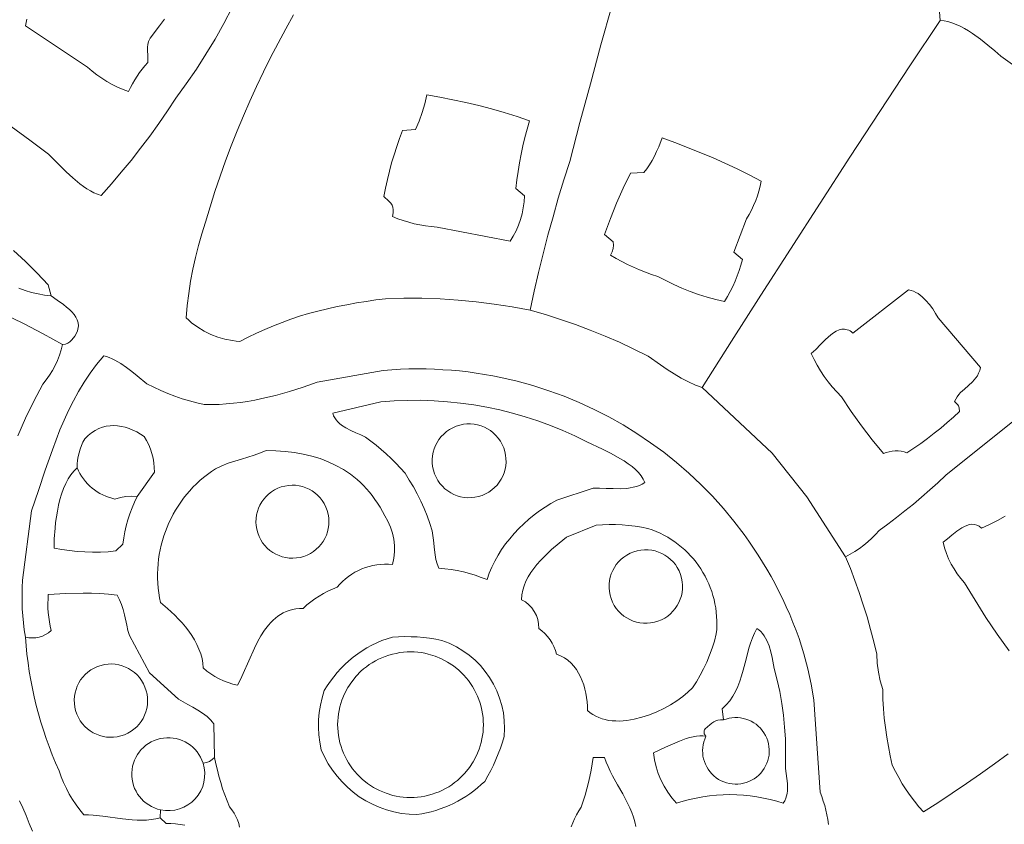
# Model space of a CAD drawing. Header units: inches. Extents: x 37.5 to 70.3, y 17.4 to 61.6.
# Tile 10 of 12: x 47.7 to 58.9, y 41.4 to 50.5. Entities that reach past the tile are written whole.
import ezdxf

# ---------------------------------------------------------------- set-up
doc = ezdxf.new("R2010")
doc.units = ezdxf.units.IN
doc.header["$MEASUREMENT"] = 0
doc.layers.add('10_CLOSED_AREAS', color=7, linetype='CONTINUOUS', lineweight=18)
doc.layers.add('20_EXACT_CIRCLES', color=7, linetype='CONTINUOUS', lineweight=18)

msp = doc.modelspace()

# ---------------------------------------------------------------- linework, layer by layer
at = {"layer": '10_CLOSED_AREAS'}
for points in [[(47.639, 49.266), (47.852, 49.114), (48.061, 48.955), (48.191, 48.824), (48.263, 48.754), (48.339, 48.684), (48.417, 48.619), (48.457, 48.589), (48.497, 48.562), (48.537, 48.537), (48.577, 48.517), (48.618, 48.5), (48.658, 48.487), (48.774, 48.617), (48.887, 48.749), (48.997, 48.883), (49.105, 49.02), (49.209, 49.159), (49.311, 49.3), (49.41, 49.443), (49.506, 49.589), (49.623, 49.75), (49.737, 49.915), (49.846, 50.085), (49.95, 50.258), (50.048, 50.435), (50.141, 50.616)], [(50.141, 50.616), (50.048, 50.435), (49.95, 50.258), (49.846, 50.085), (49.737, 49.915), (49.623, 49.75), (49.506, 49.589), (49.41, 49.443), (49.311, 49.3), (49.209, 49.159), (49.105, 49.02), (48.997, 48.883), (48.887, 48.749), (48.774, 48.617), (48.658, 48.487), (48.618, 48.5), (48.577, 48.517), (48.537, 48.537), (48.497, 48.562), (48.457, 48.589), (48.417, 48.619), (48.339, 48.684), (48.263, 48.754), (48.191, 48.824), (48.061, 48.955), (47.852, 49.114), (47.639, 49.266)], [(50.839, 50.532), (50.749, 50.373), (50.663, 50.212), (50.578, 50.05), (50.497, 49.886), (50.419, 49.721), (50.343, 49.555), (50.27, 49.387), (50.2, 49.219), (50.133, 49.049), (50.068, 48.878), (50.007, 48.705), (49.948, 48.532), (49.892, 48.358), (49.84, 48.182), (49.798, 48.051), (49.76, 47.918), (49.726, 47.784), (49.697, 47.649), (49.671, 47.513), (49.65, 47.376), (49.633, 47.239), (49.62, 47.101), (49.651, 47.072), (49.683, 47.044), (49.752, 46.993), (49.824, 46.949), (49.9, 46.911), (49.979, 46.881), (50.061, 46.857), (50.145, 46.841), (50.187, 46.836), (50.23, 46.833), (50.324, 46.88), (50.418, 46.925), (50.514, 46.968), (50.611, 47.009), (50.709, 47.047), (50.807, 47.083), (50.907, 47.117), (51.007, 47.148), (51.115, 47.176), (51.223, 47.202), (51.332, 47.226), (51.441, 47.248), (51.55, 47.268), (51.66, 47.286), (51.77, 47.302), (51.88, 47.316), (52.086, 47.322), (52.292, 47.321), (52.498, 47.314), (52.703, 47.301), (52.908, 47.282), (53.112, 47.256), (53.316, 47.225), (53.518, 47.187), (53.565, 47.4), (53.614, 47.612), (53.665, 47.824), (53.72, 48.035), (53.778, 48.245), (53.838, 48.454), (53.901, 48.662), (53.967, 48.87), (54.083, 49.311), (54.201, 49.752), (54.321, 50.192), (54.443, 50.632)], [(54.443, 50.632), (54.321, 50.192), (54.201, 49.752), (54.083, 49.311), (53.967, 48.87), (53.901, 48.662), (53.838, 48.454), (53.778, 48.245), (53.72, 48.035), (53.665, 47.824), (53.614, 47.612), (53.565, 47.4), (53.518, 47.187), (53.691, 47.137), (53.862, 47.082), (54.032, 47.024), (54.2, 46.96), (54.367, 46.893), (54.531, 46.822), (54.694, 46.746), (54.856, 46.666), (54.994, 46.566), (55.071, 46.514), (55.15, 46.463), (55.231, 46.416), (55.312, 46.374), (55.392, 46.338), (55.468, 46.31), (55.799, 46.834), (56.132, 47.356), (56.467, 47.878), (56.803, 48.398), (57.141, 48.918), (57.48, 49.436), (57.822, 49.953), (58.165, 50.469), (58.158, 50.566)], [(49.378, 50.482), (49.32, 50.407), (49.212, 50.268), (49.195, 50.231), (49.186, 50.197), (49.182, 50.164), (49.182, 50.133), (49.186, 50.067), (49.188, 50.032), (49.187, 49.993), (49.154, 49.956), (49.123, 49.917), (49.093, 49.878), (49.065, 49.837), (49.039, 49.795), (49.014, 49.752), (48.991, 49.708), (48.97, 49.664), (48.906, 49.687), (48.843, 49.714), (48.782, 49.744), (48.723, 49.777), (48.665, 49.814), (48.609, 49.853), (48.556, 49.894), (48.504, 49.939), (47.8, 50.407), (47.81, 50.447), (47.816, 50.484)], [(58.934, 42.16), (58.778, 42.045), (58.621, 41.933), (58.462, 41.822), (58.301, 41.713), (58.139, 41.606), (57.976, 41.501), (57.923, 41.561), (57.872, 41.623), (57.824, 41.687), (57.778, 41.753), (57.735, 41.82), (57.694, 41.89), (57.657, 41.96), (57.622, 42.033), (57.598, 42.138), (57.577, 42.244), (57.559, 42.35), (57.544, 42.457), (57.531, 42.564), (57.522, 42.671), (57.516, 42.779), (57.513, 42.887), (57.486, 42.985), (57.465, 43.085), (57.452, 43.187), (57.446, 43.289), (57.413, 43.43), (57.376, 43.57), (57.336, 43.71), (57.293, 43.849), (57.247, 43.986), (57.199, 44.123), (57.147, 44.259), (57.093, 44.393), (56.653, 45.073), (56.26, 45.566), (55.468, 46.31), (55.392, 46.338), (55.312, 46.374), (55.231, 46.416), (55.15, 46.463), (55.071, 46.514), (54.994, 46.566), (54.856, 46.666), (54.694, 46.746), (54.531, 46.822), (54.367, 46.893), (54.2, 46.96), (54.032, 47.024), (53.862, 47.082), (53.691, 47.137), (53.518, 47.187), (53.316, 47.225), (53.112, 47.256), (52.908, 47.282), (52.703, 47.301), (52.498, 47.314), (52.292, 47.321), (52.086, 47.322), (51.88, 47.316), (51.77, 47.302), (51.66, 47.286), (51.55, 47.268), (51.441, 47.248), (51.332, 47.226), (51.223, 47.202), (51.115, 47.176), (51.007, 47.148), (50.907, 47.117), (50.807, 47.083), (50.709, 47.047), (50.611, 47.009), (50.514, 46.968), (50.418, 46.925), (50.324, 46.88), (50.23, 46.833), (50.187, 46.836), (50.145, 46.841), (50.061, 46.857), (49.979, 46.881), (49.9, 46.911), (49.824, 46.949), (49.752, 46.993), (49.683, 47.044), (49.651, 47.072), (49.62, 47.101), (49.633, 47.239), (49.65, 47.376), (49.671, 47.513), (49.697, 47.649), (49.726, 47.784), (49.76, 47.918), (49.798, 48.051), (49.84, 48.182), (49.892, 48.358), (49.948, 48.532), (50.007, 48.705), (50.068, 48.878), (50.133, 49.049), (50.2, 49.219), (50.27, 49.387), (50.343, 49.555), (50.419, 49.721), (50.497, 49.886), (50.578, 50.05), (50.663, 50.212), (50.749, 50.373), (50.839, 50.532)], [(59.1, 49.887), (58.85, 50.063), (58.783, 50.123), (58.706, 50.189), (58.621, 50.256), (58.531, 50.32), (58.484, 50.349), (58.438, 50.377), (58.391, 50.402), (58.344, 50.423), (58.298, 50.441), (58.252, 50.455), (58.208, 50.465), (58.165, 50.469), (57.822, 49.953), (57.48, 49.436), (57.141, 48.918), (56.803, 48.398), (56.467, 47.878), (56.132, 47.356), (55.799, 46.834), (55.468, 46.31), (56.26, 45.566), (56.653, 45.073), (57.093, 44.393), (57.146, 44.421), (57.199, 44.452), (57.249, 44.486), (57.298, 44.522), (57.345, 44.56), (57.389, 44.602), (57.432, 44.645), (57.472, 44.691), (57.571, 44.763), (57.669, 44.837), (57.765, 44.912), (57.861, 44.99), (57.954, 45.068), (58.047, 45.149), (58.138, 45.231), (58.227, 45.315), (60.67, 47.273)], [(47.666, 47.862), (47.8, 47.736), (47.932, 47.606), (48.06, 47.473), (48.092, 47.35), (48.161, 47.3), (48.232, 47.249), (48.266, 47.222), (48.298, 47.195), (48.327, 47.166), (48.352, 47.137), (48.373, 47.107), (48.388, 47.075), (48.398, 47.042), (48.4, 47.007), (48.399, 46.989), (48.395, 46.971), (48.39, 46.952), (48.382, 46.933), (48.359, 46.893), (48.325, 46.851), (48.305, 46.829), (48.281, 46.812), (48.253, 46.801), (48.222, 46.797), (48.206, 46.736), (48.187, 46.675), (48.163, 46.616), (48.137, 46.559), (48.106, 46.503), (48.073, 46.449), (48.036, 46.397), (47.996, 46.347), (47.896, 46.156), (47.803, 45.961), (47.716, 45.763)], [(47.727, 47.434), (47.797, 47.409), (47.87, 47.387), (47.943, 47.37), (48.017, 47.358), (48.092, 47.35), (48.06, 47.473), (47.932, 47.606), (47.8, 47.736), (47.666, 47.862)], [(47.552, 47.145), (47.778, 47.035), (48.002, 46.919), (48.222, 46.797), (48.253, 46.801), (48.281, 46.812), (48.305, 46.829), (48.325, 46.851), (48.359, 46.893), (48.382, 46.933), (48.39, 46.952), (48.395, 46.971), (48.399, 46.989), (48.4, 47.007), (48.398, 47.042), (48.388, 47.075), (48.373, 47.107), (48.352, 47.137), (48.327, 47.166), (48.298, 47.195), (48.266, 47.222), (48.232, 47.249), (48.161, 47.3), (48.092, 47.35), (48.017, 47.358), (47.943, 47.37), (47.87, 47.387), (47.797, 47.409), (47.727, 47.434)], [(60.67, 47.273), (58.227, 45.315), (58.138, 45.231), (58.047, 45.149), (57.954, 45.068), (57.861, 44.99), (57.765, 44.912), (57.669, 44.837), (57.571, 44.763), (57.472, 44.691), (57.432, 44.645), (57.389, 44.602), (57.345, 44.56), (57.298, 44.522), (57.249, 44.486), (57.199, 44.452), (57.146, 44.421), (57.093, 44.393), (57.147, 44.259), (57.199, 44.123), (57.247, 43.986), (57.293, 43.849), (57.336, 43.71), (57.376, 43.57), (57.413, 43.43), (57.446, 43.289), (57.452, 43.187), (57.465, 43.085), (57.486, 42.985), (57.513, 42.887), (57.516, 42.779), (57.522, 42.671), (57.531, 42.564), (57.544, 42.457), (57.559, 42.35), (57.577, 42.244), (57.598, 42.138), (57.622, 42.033), (57.657, 41.96), (57.694, 41.89), (57.735, 41.82), (57.778, 41.753), (57.824, 41.687), (57.872, 41.623), (57.923, 41.561), (57.976, 41.501), (58.139, 41.606), (58.301, 41.713), (58.462, 41.822), (58.621, 41.933), (58.778, 42.045), (58.934, 42.16)], [(47.716, 45.763), (47.803, 45.961), (47.896, 46.156), (47.996, 46.347), (48.036, 46.397), (48.073, 46.449), (48.106, 46.503), (48.137, 46.559), (48.163, 46.616), (48.187, 46.675), (48.206, 46.736), (48.222, 46.797), (48.002, 46.919), (47.778, 47.035), (47.552, 47.145)], [(56.898, 41.36), (56.891, 41.414), (56.881, 41.467), (56.869, 41.52), (56.856, 41.573), (56.84, 41.625), (56.823, 41.676), (56.804, 41.727), (56.731, 42.772), (56.701, 42.948), (56.663, 43.122), (56.618, 43.294), (56.565, 43.465), (56.531, 43.556), (56.496, 43.647), (56.459, 43.737), (56.42, 43.825), (56.38, 43.912), (56.338, 43.999), (56.294, 44.084), (56.248, 44.168), (56.201, 44.25), (56.153, 44.332), (56.102, 44.412), (56.05, 44.491), (55.997, 44.569), (55.942, 44.645), (55.828, 44.795), (55.709, 44.939), (55.583, 45.077), (55.453, 45.211), (55.318, 45.338), (55.177, 45.46), (55.032, 45.576), (54.883, 45.685), (54.729, 45.789), (54.571, 45.886), (54.41, 45.977), (54.244, 46.062), (54.076, 46.139), (53.904, 46.21), (53.729, 46.274), (53.551, 46.331), (53.37, 46.381), (53.187, 46.423), (53.095, 46.442), (53.002, 46.458), (52.909, 46.473), (52.815, 46.486), (52.72, 46.497), (52.626, 46.505), (52.53, 46.512), (52.435, 46.517), (52.339, 46.52), (52.243, 46.521), (52.146, 46.52), (52.049, 46.517), (51.952, 46.512), (51.855, 46.504), (51.106, 46.369), (50.949, 46.315), (50.792, 46.265), (50.635, 46.221), (50.478, 46.184), (50.398, 46.168), (50.318, 46.153), (50.238, 46.141), (50.157, 46.132), (50.076, 46.124), (49.994, 46.119), (49.911, 46.117), (49.827, 46.117), (49.742, 46.136), (49.658, 46.158), (49.576, 46.183), (49.494, 46.211), (49.413, 46.242), (49.333, 46.276), (49.254, 46.312), (49.177, 46.352), (49.067, 46.443), (49.007, 46.491), (48.944, 46.538), (48.88, 46.582), (48.815, 46.619), (48.783, 46.635), (48.75, 46.649), (48.718, 46.66), (48.687, 46.667), (48.607, 46.57), (48.533, 46.471), (48.465, 46.369), (48.402, 46.265), (48.344, 46.159), (48.29, 46.051), (48.24, 45.941), (48.192, 45.83), (48.148, 45.718), (48.106, 45.604), (48.025, 45.375), (47.948, 45.143), (47.868, 44.911), (47.768, 44.127), (47.764, 44.046), (47.762, 43.965), (47.762, 43.885), (47.765, 43.804), (47.77, 43.724), (47.778, 43.643), (47.788, 43.563), (47.8, 43.483), (47.839, 43.475), (47.878, 43.473), (47.917, 43.475), (47.956, 43.482), (47.993, 43.494), (48.028, 43.51), (48.062, 43.531), (48.092, 43.556), (48.081, 43.606), (48.072, 43.657), (48.064, 43.708), (48.059, 43.76), (48.056, 43.811), (48.055, 43.863), (48.057, 43.915), (48.06, 43.966), (48.26, 43.975), (48.453, 43.98), (48.549, 43.979), (48.645, 43.976), (48.741, 43.97), (48.84, 43.959), (48.867, 43.906), (48.889, 43.85), (48.907, 43.793), (48.922, 43.735), (48.949, 43.616), (48.962, 43.557), (48.978, 43.499), (49.208, 43.077), (49.535, 42.778), (49.639, 42.72), (49.696, 42.689), (49.753, 42.656), (49.808, 42.621), (49.858, 42.583), (49.88, 42.563), (49.9, 42.542), (49.918, 42.521), (49.934, 42.499), (49.944, 42.119), (49.959, 42.047), (49.975, 41.975), (49.993, 41.905), (50.013, 41.834), (50.035, 41.764), (50.059, 41.695), (50.085, 41.627), (50.113, 41.559), (50.14, 41.525), (50.165, 41.489), (50.186, 41.451), (50.203, 41.411), (50.217, 41.37), (50.227, 41.328)], [(49.608, 41.353), (49.502, 41.366), (49.448, 41.37), (49.394, 41.371), (49.327, 41.436), (49.277, 41.424), (49.225, 41.415), (49.173, 41.41), (49.119, 41.408), (49.065, 41.409), (49.01, 41.412), (48.899, 41.423), (48.677, 41.453), (48.568, 41.464), (48.515, 41.468), (48.463, 41.469), (48.417, 41.525), (48.374, 41.583), (48.334, 41.643), (48.297, 41.704), (48.264, 41.768), (48.233, 41.833), (48.206, 41.9), (48.183, 41.968), (48.143, 42.058), (48.105, 42.149), (48.069, 42.241), (48.036, 42.333), (48.004, 42.426), (47.975, 42.52), (47.948, 42.614), (47.923, 42.709), (47.9, 42.804), (47.879, 42.9), (47.86, 42.996), (47.844, 43.093), (47.83, 43.19), (47.818, 43.287), (47.808, 43.385), (47.8, 43.483), (47.788, 43.563), (47.778, 43.643), (47.77, 43.724), (47.765, 43.804), (47.762, 43.885), (47.762, 43.965), (47.764, 44.046), (47.768, 44.127), (47.868, 44.911), (47.948, 45.143), (48.025, 45.375), (48.106, 45.604), (48.148, 45.718), (48.192, 45.83), (48.24, 45.941), (48.29, 46.051), (48.344, 46.159), (48.402, 46.265), (48.465, 46.369), (48.533, 46.471), (48.607, 46.57), (48.687, 46.667), (48.718, 46.66), (48.75, 46.649), (48.783, 46.635), (48.815, 46.619), (48.88, 46.582), (48.944, 46.538), (49.007, 46.491), (49.067, 46.443), (49.177, 46.352), (49.254, 46.312), (49.333, 46.276), (49.413, 46.242), (49.494, 46.211), (49.576, 46.183), (49.658, 46.158), (49.742, 46.136), (49.827, 46.117), (49.911, 46.117), (49.994, 46.119), (50.076, 46.124), (50.157, 46.132), (50.238, 46.141), (50.318, 46.153), (50.398, 46.168), (50.478, 46.184), (50.635, 46.221), (50.792, 46.265), (50.949, 46.315), (51.106, 46.369), (51.855, 46.504), (51.952, 46.512), (52.049, 46.517), (52.146, 46.52), (52.243, 46.521), (52.339, 46.52), (52.435, 46.517), (52.53, 46.512), (52.626, 46.505), (52.72, 46.497), (52.815, 46.486), (52.909, 46.473), (53.002, 46.458), (53.095, 46.442), (53.187, 46.423), (53.37, 46.381), (53.551, 46.331), (53.729, 46.274), (53.904, 46.21), (54.076, 46.139), (54.244, 46.062), (54.41, 45.977), (54.571, 45.886), (54.729, 45.789), (54.883, 45.685), (55.032, 45.576), (55.177, 45.46), (55.318, 45.338), (55.453, 45.211), (55.583, 45.077), (55.709, 44.939), (55.828, 44.795), (55.942, 44.645), (55.997, 44.569), (56.05, 44.491), (56.102, 44.412), (56.153, 44.332), (56.201, 44.25), (56.248, 44.168), (56.294, 44.084), (56.338, 43.999), (56.38, 43.912), (56.42, 43.825), (56.459, 43.737), (56.496, 43.647), (56.531, 43.556), (56.565, 43.465), (56.618, 43.294), (56.663, 43.122), (56.701, 42.948), (56.731, 42.772), (56.804, 41.727), (56.823, 41.676), (56.84, 41.625), (56.856, 41.573), (56.869, 41.52), (56.881, 41.467), (56.891, 41.414), (56.898, 41.36)], [(58.945, 43.327), (58.811, 43.515), (58.682, 43.706), (58.559, 43.9), (58.441, 44.098), (58.398, 44.147), (58.358, 44.199), (58.322, 44.254), (58.289, 44.31), (58.26, 44.369), (58.235, 44.43), (58.214, 44.492), (58.197, 44.556), (58.246, 44.594), (58.298, 44.638), (58.353, 44.681), (58.41, 44.72), (58.438, 44.736), (58.467, 44.748), (58.496, 44.757), (58.524, 44.761), (58.552, 44.759), (58.58, 44.752), (58.606, 44.739), (58.633, 44.718), (58.723, 44.759), (58.812, 44.803), (58.899, 44.851)], [(50.227, 41.328), (50.217, 41.37), (50.203, 41.411), (50.186, 41.451), (50.165, 41.489), (50.14, 41.525), (50.113, 41.559), (50.085, 41.627), (50.059, 41.695), (50.035, 41.764), (50.013, 41.834), (49.993, 41.905), (49.975, 41.975), (49.959, 42.047), (49.944, 42.119), (49.917, 42.094), (49.885, 42.074), (49.851, 42.061), (49.814, 42.053), (49.827, 42), (49.833, 41.947), (49.831, 41.893), (49.823, 41.84), (49.809, 41.789), (49.787, 41.74), (49.759, 41.693), (49.725, 41.65), (49.686, 41.612), (49.642, 41.58), (49.595, 41.554), (49.545, 41.535), (49.494, 41.522), (49.44, 41.516), (49.386, 41.517), (49.332, 41.525), (49.327, 41.436), (49.394, 41.371), (49.448, 41.37), (49.502, 41.366), (49.608, 41.353)], [(53.984, 41.333), (54.002, 41.379), (54.023, 41.424), (54.045, 41.468), (54.07, 41.512), (54.096, 41.554), (54.12, 41.623), (54.142, 41.692), (54.162, 41.762), (54.18, 41.833), (54.196, 41.904), (54.21, 41.975), (54.223, 42.047), (54.233, 42.119), (54.363, 42.119), (54.381, 42.067), (54.403, 42.015), (54.427, 41.963), (54.453, 41.911), (54.509, 41.808), (54.568, 41.705), (54.622, 41.601), (54.647, 41.549), (54.669, 41.496), (54.688, 41.443), (54.704, 41.389), (54.715, 41.335)], [(47.735, 41.627), (47.773, 41.546), (47.808, 41.46), (47.843, 41.372), (47.879, 41.284)], [(47.879, 41.284), (47.843, 41.372), (47.808, 41.46), (47.773, 41.546), (47.735, 41.627)]]:
    msp.add_lwpolyline(points, dxfattribs=at)
for points in [[(52.219, 49.234), (52.26, 49.329), (52.295, 49.425), (52.325, 49.524), (52.349, 49.624), (52.497, 49.599), (52.644, 49.571), (52.791, 49.539), (52.937, 49.504), (53.082, 49.466), (53.226, 49.424), (53.37, 49.38), (53.512, 49.332), (53.485, 49.238), (53.46, 49.143), (53.437, 49.048), (53.417, 48.952), (53.398, 48.856), (53.382, 48.759), (53.368, 48.662), (53.356, 48.565), (53.453, 48.48), (53.45, 48.412), (53.441, 48.344), (53.428, 48.277), (53.41, 48.212), (53.387, 48.148), (53.359, 48.086), (53.327, 48.025), (53.291, 47.967), (52.464, 48.128), (52.399, 48.133), (52.334, 48.141), (52.27, 48.152), (52.206, 48.166), (52.143, 48.182), (52.081, 48.201), (52.02, 48.222), (51.959, 48.247), (51.966, 48.288), (51.967, 48.323), (51.963, 48.352), (51.954, 48.377), (51.939, 48.4), (51.919, 48.422), (51.861, 48.474), (51.88, 48.57), (51.901, 48.665), (51.924, 48.76), (51.949, 48.854), (51.977, 48.947), (52.007, 49.04), (52.039, 49.132), (52.074, 49.223)], [(54.805, 48.747), (54.84, 48.788), (54.872, 48.833), (54.901, 48.881), (54.928, 48.932), (54.952, 48.984), (54.975, 49.036), (55.013, 49.137), (55.157, 49.085), (55.301, 49.03), (55.443, 48.973), (55.584, 48.914), (55.724, 48.852), (55.863, 48.787), (56.001, 48.719), (56.137, 48.649), (56.125, 48.592), (56.111, 48.536), (56.094, 48.481), (56.074, 48.427), (56.051, 48.373), (56.026, 48.321), (55.999, 48.27), (55.969, 48.22), (55.825, 47.844), (55.923, 47.759), (55.906, 47.697), (55.886, 47.635), (55.864, 47.574), (55.84, 47.514), (55.814, 47.455), (55.785, 47.397), (55.754, 47.341), (55.721, 47.285), (55.623, 47.308), (55.525, 47.334), (55.428, 47.365), (55.333, 47.398), (55.239, 47.436), (55.146, 47.477), (55.055, 47.521), (54.965, 47.569), (54.895, 47.591), (54.825, 47.616), (54.757, 47.643), (54.689, 47.672), (54.622, 47.704), (54.556, 47.737), (54.492, 47.773), (54.428, 47.811), (54.447, 47.846), (54.458, 47.883), (54.463, 47.921), (54.461, 47.961), (54.363, 48.045), (54.428, 48.223), (54.498, 48.398), (54.574, 48.57), (54.656, 48.74)], [(57.175, 46.927), (57.807, 47.415), (57.835, 47.409), (57.862, 47.4), (57.888, 47.388), (57.913, 47.374), (57.937, 47.357), (57.96, 47.339), (58.003, 47.297), (58.044, 47.25), (58.08, 47.2), (58.113, 47.149), (58.143, 47.1), (58.62, 46.535), (58.612, 46.501), (58.6, 46.471), (58.586, 46.444), (58.569, 46.419), (58.55, 46.395), (58.53, 46.373), (58.485, 46.333), (58.439, 46.293), (58.395, 46.252), (58.375, 46.229), (58.356, 46.205), (58.34, 46.179), (58.327, 46.15), (58.356, 46.123), (58.365, 46.113), (58.371, 46.103), (58.379, 46.078), (58.385, 46.04), (58.315, 45.975), (58.244, 45.912), (58.171, 45.851), (58.097, 45.791), (58.022, 45.734), (57.945, 45.677), (57.867, 45.623), (57.788, 45.57), (57.755, 45.58), (57.721, 45.587), (57.688, 45.591), (57.654, 45.592), (57.62, 45.589), (57.586, 45.583), (57.554, 45.575), (57.521, 45.563), (57.394, 45.717), (57.272, 45.876), (57.156, 46.039), (57.046, 46.206), (56.992, 46.26), (56.942, 46.316), (56.895, 46.374), (56.85, 46.435), (56.809, 46.497), (56.77, 46.562), (56.735, 46.628), (56.703, 46.697), (56.728, 46.718), (56.754, 46.742), (56.809, 46.798), (56.866, 46.855), (56.896, 46.882), (56.926, 46.908), (56.956, 46.93), (56.987, 46.948), (57.018, 46.962), (57.049, 46.97), (57.08, 46.971), (57.096, 46.969), (57.112, 46.965), (57.128, 46.959), (57.144, 46.951), (57.159, 46.94)], [(51.282, 46.018), (51.829, 46.148), (51.98, 46.159), (52.131, 46.164), (52.281, 46.165), (52.432, 46.16), (52.582, 46.149), (52.731, 46.134), (52.88, 46.113), (53.027, 46.087), (53.174, 46.056), (53.32, 46.02), (53.464, 45.978), (53.607, 45.932), (53.748, 45.88), (53.888, 45.824), (54.025, 45.762), (54.161, 45.695), (54.337, 45.612), (54.437, 45.562), (54.536, 45.507), (54.584, 45.478), (54.63, 45.447), (54.673, 45.415), (54.712, 45.382), (54.747, 45.347), (54.777, 45.31), (54.801, 45.272), (54.818, 45.233), (54.788, 45.215), (54.756, 45.2), (54.722, 45.188), (54.687, 45.179), (54.651, 45.172), (54.613, 45.167), (54.537, 45.163), (54.458, 45.164), (54.38, 45.167), (54.304, 45.169), (54.232, 45.169), (53.821, 45.033), (53.755, 44.996), (53.69, 44.955), (53.626, 44.912), (53.564, 44.866), (53.504, 44.817), (53.446, 44.766), (53.391, 44.712), (53.337, 44.656), (53.287, 44.597), (53.24, 44.537), (53.195, 44.474), (53.155, 44.409), (53.117, 44.343), (53.084, 44.275), (53.055, 44.205), (53.03, 44.133), (52.964, 44.159), (52.897, 44.182), (52.83, 44.203), (52.762, 44.22), (52.693, 44.235), (52.623, 44.247), (52.553, 44.257), (52.483, 44.263), (52.464, 44.311), (52.45, 44.361), (52.441, 44.414), (52.434, 44.469), (52.423, 44.579), (52.418, 44.633), (52.41, 44.685), (52.382, 44.771), (52.351, 44.856), (52.317, 44.94), (52.28, 45.023), (52.239, 45.104), (52.196, 45.184), (52.15, 45.262), (52.101, 45.338), (52.05, 45.395), (51.998, 45.451), (51.944, 45.504), (51.889, 45.557), (51.832, 45.607), (51.774, 45.656), (51.714, 45.703), (51.653, 45.749), (51.599, 45.774), (51.543, 45.798), (51.487, 45.824), (51.432, 45.852), (51.382, 45.884), (51.359, 45.902), (51.339, 45.921), (51.32, 45.942), (51.305, 45.965), (51.292, 45.99)], [(48.385, 45.4), (48.387, 45.443), (48.391, 45.486), (48.399, 45.529), (48.408, 45.571), (48.421, 45.612), (48.435, 45.652), (48.452, 45.692), (48.472, 45.73), (48.511, 45.767), (48.551, 45.798), (48.591, 45.824), (48.632, 45.844), (48.674, 45.86), (48.716, 45.871), (48.759, 45.877), (48.801, 45.878), (48.844, 45.876), (48.888, 45.869), (48.931, 45.859), (48.975, 45.845), (49.018, 45.827), (49.061, 45.806), (49.104, 45.783), (49.147, 45.756), (49.174, 45.709), (49.197, 45.661), (49.217, 45.612), (49.233, 45.561), (49.246, 45.509), (49.255, 45.456), (49.26, 45.403), (49.262, 45.35), (49.067, 45.075), (49.036, 45.011), (49.009, 44.946), (48.984, 44.88), (48.962, 44.812), (48.943, 44.744), (48.927, 44.675), (48.914, 44.605), (48.905, 44.534), (48.825, 44.458), (48.737, 44.45), (48.65, 44.446), (48.562, 44.445), (48.475, 44.447), (48.388, 44.453), (48.301, 44.462), (48.214, 44.475), (48.128, 44.491), (48.128, 44.596), (48.136, 44.716), (48.143, 44.779), (48.152, 44.845), (48.163, 44.91), (48.176, 44.976), (48.192, 45.041), (48.211, 45.103), (48.232, 45.164), (48.257, 45.221), (48.284, 45.274), (48.314, 45.322), (48.348, 45.364)], [(48.472, 45.73), (48.452, 45.692), (48.435, 45.652), (48.421, 45.612), (48.408, 45.571), (48.399, 45.529), (48.391, 45.486), (48.387, 45.443), (48.385, 45.4), (48.4, 45.367), (48.417, 45.335), (48.436, 45.304), (48.457, 45.274), (48.48, 45.246), (48.504, 45.22), (48.529, 45.194), (48.556, 45.171), (48.584, 45.149), (48.614, 45.128), (48.645, 45.11), (48.677, 45.093), (48.71, 45.079), (48.743, 45.066), (48.778, 45.055), (48.814, 45.046), (48.876, 45.063), (48.939, 45.074), (49.003, 45.078), (49.067, 45.075), (49.262, 45.35), (49.26, 45.403), (49.255, 45.456), (49.246, 45.509), (49.233, 45.561), (49.217, 45.612), (49.197, 45.661), (49.174, 45.709), (49.147, 45.756), (49.104, 45.783), (49.061, 45.806), (49.018, 45.827), (48.975, 45.845), (48.931, 45.859), (48.888, 45.869), (48.844, 45.876), (48.801, 45.878), (48.759, 45.877), (48.716, 45.871), (48.674, 45.86), (48.632, 45.844), (48.591, 45.824), (48.551, 45.798), (48.511, 45.767)], [(49.954, 45.39), (50.026, 45.422), (50.099, 45.451), (50.173, 45.476), (50.247, 45.499), (50.392, 45.544), (50.462, 45.568), (50.529, 45.595), (50.638, 45.593), (50.745, 45.586), (50.848, 45.573), (50.949, 45.556), (51.047, 45.533), (51.141, 45.504), (51.232, 45.469), (51.319, 45.428), (51.403, 45.381), (51.483, 45.328), (51.521, 45.298), (51.559, 45.267), (51.595, 45.234), (51.63, 45.2), (51.665, 45.163), (51.698, 45.125), (51.73, 45.085), (51.761, 45.043), (51.79, 44.999), (51.819, 44.954), (51.846, 44.906), (51.872, 44.856), (51.908, 44.794), (51.937, 44.728), (51.959, 44.66), (51.974, 44.59), (51.981, 44.519), (51.981, 44.448), (51.974, 44.376), (51.959, 44.305), (51.914, 44.308), (51.87, 44.309), (51.825, 44.306), (51.782, 44.301), (51.738, 44.294), (51.696, 44.283), (51.654, 44.27), (51.613, 44.255), (51.573, 44.237), (51.534, 44.217), (51.497, 44.194), (51.461, 44.169), (51.426, 44.142), (51.393, 44.112), (51.362, 44.081), (51.332, 44.047), (51.279, 44.026), (51.227, 44.002), (51.176, 43.976), (51.127, 43.947), (51.079, 43.916), (51.033, 43.883), (50.989, 43.847), (50.946, 43.808), (50.904, 43.807), (50.864, 43.802), (50.826, 43.794), (50.789, 43.784), (50.755, 43.771), (50.722, 43.756), (50.691, 43.738), (50.661, 43.718), (50.633, 43.696), (50.606, 43.673), (50.58, 43.647), (50.556, 43.619), (50.51, 43.56), (50.469, 43.496), (50.431, 43.428), (50.396, 43.358), (50.33, 43.212), (50.268, 43.069), (50.237, 43.001), (50.204, 42.937), (50.15, 42.95), (50.098, 42.966), (50.046, 42.986), (49.996, 43.009), (49.948, 43.035), (49.901, 43.065), (49.857, 43.098), (49.814, 43.134), (49.811, 43.187), (49.802, 43.241), (49.787, 43.294), (49.767, 43.347), (49.744, 43.399), (49.716, 43.45), (49.685, 43.5), (49.651, 43.55), (49.615, 43.597), (49.576, 43.643), (49.536, 43.687), (49.495, 43.729), (49.412, 43.807), (49.331, 43.873), (49.32, 43.928), (49.311, 43.983), (49.304, 44.038), (49.3, 44.093), (49.298, 44.148), (49.297, 44.203), (49.299, 44.257), (49.303, 44.311), (49.309, 44.365), (49.317, 44.419), (49.327, 44.472), (49.339, 44.524), (49.353, 44.577), (49.368, 44.628), (49.386, 44.679), (49.406, 44.729), (49.427, 44.778), (49.45, 44.827), (49.475, 44.874), (49.502, 44.921), (49.53, 44.967), (49.561, 45.011), (49.593, 45.055), (49.626, 45.097), (49.662, 45.139), (49.699, 45.179), (49.737, 45.217), (49.778, 45.255), (49.819, 45.291), (49.863, 45.325), (49.908, 45.358)], [(48.814, 45.046), (48.778, 45.055), (48.743, 45.066), (48.71, 45.079), (48.677, 45.093), (48.645, 45.11), (48.614, 45.128), (48.584, 45.149), (48.556, 45.171), (48.529, 45.194), (48.504, 45.22), (48.48, 45.246), (48.457, 45.274), (48.436, 45.304), (48.417, 45.335), (48.4, 45.367), (48.385, 45.4), (48.348, 45.364), (48.314, 45.322), (48.284, 45.274), (48.257, 45.221), (48.232, 45.164), (48.211, 45.103), (48.192, 45.041), (48.176, 44.976), (48.163, 44.91), (48.152, 44.845), (48.143, 44.779), (48.136, 44.716), (48.128, 44.596), (48.128, 44.491), (48.214, 44.475), (48.301, 44.462), (48.388, 44.453), (48.475, 44.447), (48.562, 44.445), (48.65, 44.446), (48.737, 44.45), (48.825, 44.458), (48.905, 44.534), (48.914, 44.605), (48.927, 44.675), (48.943, 44.744), (48.962, 44.812), (48.984, 44.88), (49.009, 44.946), (49.036, 45.011), (49.067, 45.075), (49.003, 45.078), (48.939, 45.074), (48.876, 45.063)], [(53.932, 44.616), (54.266, 44.75), (54.34, 44.755), (54.413, 44.758), (54.487, 44.757), (54.561, 44.754), (54.634, 44.748), (54.708, 44.74), (54.781, 44.728), (54.853, 44.714), (54.9, 44.698), (54.946, 44.679), (54.991, 44.659), (55.035, 44.637), (55.077, 44.614), (55.118, 44.588), (55.158, 44.561), (55.197, 44.533), (55.234, 44.502), (55.27, 44.471), (55.304, 44.438), (55.337, 44.404), (55.368, 44.368), (55.398, 44.331), (55.426, 44.293), (55.452, 44.254), (55.477, 44.214), (55.501, 44.172), (55.522, 44.13), (55.542, 44.087), (55.56, 44.043), (55.576, 43.998), (55.59, 43.953), (55.602, 43.907), (55.612, 43.86), (55.621, 43.812), (55.627, 43.764), (55.631, 43.716), (55.634, 43.667), (55.634, 43.618), (55.632, 43.569), (55.627, 43.519), (55.606, 43.437), (55.58, 43.357), (55.552, 43.278), (55.519, 43.2), (55.484, 43.124), (55.445, 43.05), (55.402, 42.977), (55.357, 42.906), (55.306, 42.857), (55.248, 42.809), (55.182, 42.761), (55.11, 42.716), (55.034, 42.674), (54.953, 42.636), (54.87, 42.602), (54.785, 42.574), (54.699, 42.552), (54.613, 42.538), (54.571, 42.534), (54.529, 42.531), (54.488, 42.532), (54.448, 42.534), (54.408, 42.539), (54.37, 42.547), (54.333, 42.557), (54.297, 42.57), (54.262, 42.586), (54.229, 42.604), (54.198, 42.626), (54.168, 42.652), (54.167, 42.7), (54.164, 42.748), (54.158, 42.797), (54.15, 42.846), (54.139, 42.894), (54.126, 42.942), (54.11, 42.988), (54.09, 43.033), (54.068, 43.075), (54.043, 43.116), (54.014, 43.153), (53.982, 43.188), (53.946, 43.219), (53.907, 43.246), (53.864, 43.27), (53.817, 43.288), (53.805, 43.332), (53.788, 43.374), (53.767, 43.415), (53.744, 43.453), (53.716, 43.489), (53.686, 43.522), (53.652, 43.553), (53.616, 43.581), (53.614, 43.632), (53.605, 43.681), (53.589, 43.728), (53.566, 43.772), (53.538, 43.812), (53.504, 43.849), (53.465, 43.88), (53.421, 43.906), (53.425, 43.96), (53.435, 44.013), (53.45, 44.064), (53.471, 44.115), (53.497, 44.164), (53.527, 44.213), (53.56, 44.26), (53.596, 44.305), (53.635, 44.349), (53.676, 44.392), (53.762, 44.473), (53.848, 44.548)], [(49.944, 42.119), (49.934, 42.499), (49.918, 42.521), (49.9, 42.542), (49.88, 42.563), (49.858, 42.583), (49.808, 42.621), (49.753, 42.656), (49.696, 42.689), (49.639, 42.72), (49.535, 42.778), (49.208, 43.077), (48.978, 43.499), (48.962, 43.557), (48.949, 43.616), (48.922, 43.735), (48.907, 43.793), (48.889, 43.85), (48.867, 43.906), (48.84, 43.959), (48.741, 43.97), (48.645, 43.976), (48.549, 43.979), (48.453, 43.98), (48.26, 43.975), (48.06, 43.966), (48.057, 43.915), (48.055, 43.863), (48.056, 43.811), (48.059, 43.76), (48.064, 43.708), (48.072, 43.657), (48.081, 43.606), (48.092, 43.556), (48.062, 43.531), (48.028, 43.51), (47.993, 43.494), (47.956, 43.482), (47.917, 43.475), (47.878, 43.473), (47.839, 43.475), (47.8, 43.483), (47.808, 43.385), (47.818, 43.287), (47.83, 43.19), (47.844, 43.093), (47.86, 42.996), (47.879, 42.9), (47.9, 42.804), (47.923, 42.709), (47.948, 42.614), (47.975, 42.52), (48.004, 42.426), (48.036, 42.333), (48.069, 42.241), (48.105, 42.149), (48.143, 42.058), (48.183, 41.968), (48.206, 41.9), (48.233, 41.833), (48.264, 41.768), (48.297, 41.704), (48.334, 41.643), (48.374, 41.583), (48.417, 41.525), (48.463, 41.469), (48.515, 41.468), (48.568, 41.464), (48.677, 41.453), (48.899, 41.423), (49.01, 41.412), (49.065, 41.409), (49.119, 41.408), (49.173, 41.41), (49.225, 41.415), (49.277, 41.424), (49.327, 41.436), (49.332, 41.525), (49.296, 41.534), (49.261, 41.547), (49.228, 41.562), (49.197, 41.58), (49.168, 41.6), (49.14, 41.623), (49.115, 41.648), (49.092, 41.676), (49.072, 41.704), (49.054, 41.735), (49.038, 41.767), (49.026, 41.801), (49.016, 41.836), (49.01, 41.871), (49.006, 41.908), (49.006, 41.945), (49.009, 41.983), (49.015, 42.019), (49.025, 42.054), (49.037, 42.088), (49.053, 42.12), (49.07, 42.151), (49.091, 42.18), (49.113, 42.208), (49.138, 42.233), (49.166, 42.256), (49.195, 42.276), (49.226, 42.295), (49.258, 42.31), (49.292, 42.323), (49.328, 42.332), (49.364, 42.339), (49.402, 42.342), (49.439, 42.342), (49.475, 42.339), (49.51, 42.333), (49.545, 42.323), (49.578, 42.311), (49.61, 42.296), (49.641, 42.278), (49.67, 42.258), (49.698, 42.235), (49.723, 42.21), (49.746, 42.183), (49.767, 42.153), (49.785, 42.122), (49.801, 42.089), (49.814, 42.053), (49.851, 42.061), (49.885, 42.074), (49.917, 42.094)], [(55.708, 42.543), (55.696, 42.671), (55.741, 42.714), (55.78, 42.762), (55.815, 42.813), (55.845, 42.867), (55.87, 42.924), (55.893, 42.984), (55.913, 43.044), (55.932, 43.106), (55.965, 43.232), (55.998, 43.355), (56.017, 43.415), (56.037, 43.473), (56.06, 43.528), (56.087, 43.581), (56.111, 43.564), (56.132, 43.545), (56.152, 43.523), (56.17, 43.498), (56.186, 43.471), (56.2, 43.443), (56.225, 43.382), (56.244, 43.317), (56.26, 43.252), (56.284, 43.127), (56.317, 42.996), (56.346, 42.864), (56.37, 42.731), (56.388, 42.597), (56.402, 42.462), (56.41, 42.328), (56.413, 42.192), (56.41, 42.057), (56.413, 41.995), (56.42, 41.936), (56.428, 41.879), (56.434, 41.823), (56.436, 41.767), (56.434, 41.74), (56.43, 41.712), (56.424, 41.684), (56.415, 41.656), (56.403, 41.628), (56.387, 41.599), (56.313, 41.622), (56.238, 41.642), (56.163, 41.659), (56.087, 41.673), (56.011, 41.684), (55.935, 41.691), (55.859, 41.696), (55.782, 41.698), (55.705, 41.696), (55.629, 41.691), (55.552, 41.684), (55.476, 41.673), (55.401, 41.659), (55.326, 41.642), (55.251, 41.622), (55.177, 41.599), (55.125, 41.66), (55.078, 41.725), (55.037, 41.793), (55.001, 41.864), (54.971, 41.937), (54.946, 42.013), (54.928, 42.091), (54.916, 42.17), (55.054, 42.235), (55.13, 42.271), (55.209, 42.304), (55.288, 42.332), (55.328, 42.343), (55.366, 42.352), (55.404, 42.358), (55.441, 42.362), (55.477, 42.362), (55.511, 42.358), (55.503, 42.367), (55.496, 42.377), (55.492, 42.388), (55.49, 42.399), (55.49, 42.41), (55.491, 42.422), (55.495, 42.433), (55.501, 42.444), (55.554, 42.487), (55.577, 42.506), (55.598, 42.521), (55.621, 42.534), (55.645, 42.542), (55.674, 42.545)], [(55.696, 42.671), (55.708, 42.543), (55.74, 42.554), (55.772, 42.562), (55.805, 42.568), (55.837, 42.57), (55.87, 42.57), (55.902, 42.567), (55.933, 42.561), (55.964, 42.553), (55.995, 42.542), (56.024, 42.528), (56.052, 42.512), (56.078, 42.494), (56.103, 42.473), (56.127, 42.45), (56.148, 42.424), (56.168, 42.396), (56.185, 42.367), (56.199, 42.337), (56.21, 42.306), (56.219, 42.274), (56.224, 42.243), (56.227, 42.21), (56.227, 42.178), (56.225, 42.146), (56.219, 42.115), (56.211, 42.083), (56.2, 42.053), (56.187, 42.023), (56.171, 41.995), (56.153, 41.968), (56.132, 41.942), (56.108, 41.918), (56.082, 41.896), (56.055, 41.876), (56.027, 41.86), (55.997, 41.846), (55.967, 41.834), (55.936, 41.826), (55.904, 41.82), (55.872, 41.816), (55.84, 41.816), (55.808, 41.818), (55.776, 41.823), (55.745, 41.831), (55.714, 41.841), (55.684, 41.854), (55.654, 41.87), (55.626, 41.889), (55.6, 41.911), (55.576, 41.934), (55.554, 41.959), (55.535, 41.985), (55.519, 42.013), (55.504, 42.042), (55.493, 42.072), (55.484, 42.103), (55.477, 42.134), (55.474, 42.166), (55.473, 42.198), (55.475, 42.231), (55.479, 42.263), (55.487, 42.295), (55.497, 42.327), (55.511, 42.358), (55.477, 42.362), (55.441, 42.362), (55.404, 42.358), (55.366, 42.352), (55.328, 42.343), (55.288, 42.332), (55.209, 42.304), (55.13, 42.271), (55.054, 42.235), (54.916, 42.17), (54.928, 42.091), (54.946, 42.013), (54.971, 41.937), (55.001, 41.864), (55.037, 41.793), (55.078, 41.725), (55.125, 41.66), (55.177, 41.599), (55.251, 41.622), (55.326, 41.642), (55.401, 41.659), (55.476, 41.673), (55.552, 41.684), (55.629, 41.691), (55.705, 41.696), (55.782, 41.698), (55.859, 41.696), (55.935, 41.691), (56.011, 41.684), (56.087, 41.673), (56.163, 41.659), (56.238, 41.642), (56.313, 41.622), (56.387, 41.599), (56.403, 41.628), (56.415, 41.656), (56.424, 41.684), (56.43, 41.712), (56.434, 41.74), (56.436, 41.767), (56.434, 41.823), (56.428, 41.879), (56.42, 41.936), (56.413, 41.995), (56.41, 42.057), (56.413, 42.192), (56.41, 42.328), (56.402, 42.462), (56.388, 42.597), (56.37, 42.731), (56.346, 42.864), (56.317, 42.996), (56.284, 43.127), (56.26, 43.252), (56.244, 43.317), (56.225, 43.382), (56.2, 43.443), (56.186, 43.471), (56.17, 43.498), (56.152, 43.523), (56.132, 43.545), (56.111, 43.564), (56.087, 43.581), (56.06, 43.528), (56.037, 43.473), (56.017, 43.415), (55.998, 43.355), (55.965, 43.232), (55.932, 43.106), (55.913, 43.044), (55.893, 42.984), (55.87, 42.924), (55.845, 42.867), (55.815, 42.813), (55.78, 42.762), (55.741, 42.714)], [(51.186, 42.877), (51.219, 42.931), (51.255, 42.983), (51.293, 43.033), (51.333, 43.082), (51.375, 43.128), (51.42, 43.172), (51.466, 43.214), (51.514, 43.254), (51.565, 43.291), (51.616, 43.326), (51.67, 43.359), (51.725, 43.389), (51.781, 43.417), (51.839, 43.442), (51.898, 43.464), (51.959, 43.483), (52.029, 43.487), (52.1, 43.489), (52.17, 43.487), (52.24, 43.484), (52.31, 43.478), (52.38, 43.469), (52.45, 43.458), (52.519, 43.445), (52.603, 43.412), (52.683, 43.373), (52.758, 43.328), (52.829, 43.277), (52.895, 43.221), (52.955, 43.159), (53.011, 43.094), (53.06, 43.023), (53.104, 42.95), (53.142, 42.872), (53.173, 42.792), (53.197, 42.709), (53.215, 42.623), (53.225, 42.536), (53.228, 42.447), (53.224, 42.357), (53.204, 42.291), (53.182, 42.225), (53.158, 42.16), (53.131, 42.095), (53.103, 42.032), (53.072, 41.97), (53.039, 41.909), (53.004, 41.848), (52.964, 41.811), (52.923, 41.775), (52.881, 41.741), (52.837, 41.708), (52.792, 41.678), (52.746, 41.649), (52.699, 41.622), (52.651, 41.598), (52.602, 41.575), (52.552, 41.554), (52.501, 41.535), (52.449, 41.518), (52.397, 41.503), (52.344, 41.49), (52.29, 41.479), (52.236, 41.471), (52.148, 41.475), (52.06, 41.485), (51.975, 41.502), (51.891, 41.525), (51.81, 41.554), (51.731, 41.589), (51.656, 41.629), (51.583, 41.674), (51.514, 41.725), (51.449, 41.781), (51.388, 41.841), (51.331, 41.906), (51.279, 41.975), (51.232, 42.048), (51.19, 42.125), (51.153, 42.206), (51.136, 42.29), (51.126, 42.374), (51.121, 42.459), (51.122, 42.544), (51.129, 42.628), (51.142, 42.712), (51.161, 42.795)], [(55.708, 42.543), (55.674, 42.545), (55.645, 42.542), (55.621, 42.534), (55.598, 42.521), (55.577, 42.506), (55.554, 42.487), (55.501, 42.444), (55.495, 42.433), (55.491, 42.422), (55.49, 42.41), (55.49, 42.399), (55.492, 42.388), (55.496, 42.377), (55.503, 42.367), (55.511, 42.358), (55.497, 42.327), (55.487, 42.295), (55.479, 42.263), (55.475, 42.231), (55.473, 42.198), (55.474, 42.166), (55.477, 42.134), (55.484, 42.103), (55.493, 42.072), (55.504, 42.042), (55.519, 42.013), (55.535, 41.985), (55.554, 41.959), (55.576, 41.934), (55.6, 41.911), (55.626, 41.889), (55.654, 41.87), (55.684, 41.854), (55.714, 41.841), (55.745, 41.831), (55.776, 41.823), (55.808, 41.818), (55.84, 41.816), (55.872, 41.816), (55.904, 41.82), (55.936, 41.826), (55.967, 41.834), (55.997, 41.846), (56.027, 41.86), (56.055, 41.876), (56.082, 41.896), (56.108, 41.918), (56.132, 41.942), (56.153, 41.968), (56.171, 41.995), (56.187, 42.023), (56.2, 42.053), (56.211, 42.083), (56.219, 42.115), (56.225, 42.146), (56.227, 42.178), (56.227, 42.21), (56.224, 42.243), (56.219, 42.274), (56.21, 42.306), (56.199, 42.337), (56.185, 42.367), (56.168, 42.396), (56.148, 42.424), (56.127, 42.45), (56.103, 42.473), (56.078, 42.494), (56.052, 42.512), (56.024, 42.528), (55.995, 42.542), (55.964, 42.553), (55.933, 42.561), (55.902, 42.567), (55.87, 42.57), (55.837, 42.57), (55.805, 42.568), (55.772, 42.562), (55.74, 42.554)]]:
    msp.add_lwpolyline(points, close=True, dxfattribs=at)
at = {"layer": '20_EXACT_CIRCLES'}
for points in [[(52.436, 45.332), (52.423, 45.373), (52.414, 45.414), (52.409, 45.455), (52.409, 45.496), (52.413, 45.537), (52.42, 45.576), (52.431, 45.615), (52.446, 45.652), (52.464, 45.688), (52.486, 45.722), (52.511, 45.754), (52.539, 45.783), (52.57, 45.81), (52.604, 45.834), (52.641, 45.854), (52.68, 45.871), (52.721, 45.884), (52.762, 45.893), (52.803, 45.898), (52.844, 45.898), (52.884, 45.894), (52.924, 45.887), (52.963, 45.876), (53, 45.861), (53.036, 45.842), (53.07, 45.821), (53.101, 45.796), (53.131, 45.768), (53.158, 45.737), (53.181, 45.703), (53.202, 45.666), (53.219, 45.627), (53.232, 45.586), (53.241, 45.545), (53.245, 45.504), (53.246, 45.463), (53.242, 45.422), (53.235, 45.383), (53.223, 45.344), (53.209, 45.307), (53.19, 45.271), (53.169, 45.237), (53.144, 45.205), (53.116, 45.176), (53.085, 45.149), (53.051, 45.126), (53.014, 45.105), (52.975, 45.088), (52.934, 45.075), (52.893, 45.066), (52.852, 45.062), (52.811, 45.061), (52.77, 45.065), (52.731, 45.072), (52.692, 45.084), (52.655, 45.098), (52.619, 45.117), (52.585, 45.138), (52.553, 45.163), (52.524, 45.191), (52.497, 45.222), (52.473, 45.256), (52.453, 45.293)], [(50.432, 44.663), (50.421, 44.704), (50.415, 44.745), (50.412, 44.786), (50.414, 44.826), (50.419, 44.866), (50.429, 44.905), (50.441, 44.942), (50.458, 44.978), (50.478, 45.013), (50.501, 45.045), (50.527, 45.075), (50.556, 45.103), (50.588, 45.128), (50.622, 45.15), (50.659, 45.168), (50.699, 45.183), (50.74, 45.194), (50.781, 45.201), (50.822, 45.203), (50.862, 45.202), (50.902, 45.196), (50.941, 45.187), (50.978, 45.174), (51.014, 45.158), (51.049, 45.138), (51.081, 45.115), (51.111, 45.089), (51.139, 45.06), (51.164, 45.028), (51.186, 44.994), (51.204, 44.956), (51.219, 44.917), (51.23, 44.876), (51.237, 44.835), (51.239, 44.794), (51.238, 44.754), (51.232, 44.714), (51.223, 44.675), (51.21, 44.638), (51.194, 44.601), (51.174, 44.567), (51.151, 44.535), (51.125, 44.504), (51.096, 44.477), (51.064, 44.452), (51.03, 44.43), (50.992, 44.411), (50.953, 44.396), (50.912, 44.385), (50.871, 44.379), (50.83, 44.376), (50.79, 44.378), (50.75, 44.383), (50.711, 44.393), (50.674, 44.405), (50.638, 44.422), (50.603, 44.442), (50.571, 44.465), (50.54, 44.491), (50.513, 44.52), (50.488, 44.552), (50.466, 44.586), (50.447, 44.623)], [(54.436, 43.918), (54.424, 43.958), (54.416, 44), (54.413, 44.041), (54.413, 44.081), (54.418, 44.122), (54.426, 44.161), (54.438, 44.199), (54.454, 44.236), (54.473, 44.271), (54.495, 44.304), (54.521, 44.335), (54.549, 44.364), (54.581, 44.389), (54.615, 44.412), (54.652, 44.432), (54.692, 44.448), (54.733, 44.46), (54.774, 44.468), (54.815, 44.471), (54.855, 44.471), (54.896, 44.466), (54.935, 44.458), (54.973, 44.446), (55.01, 44.43), (55.045, 44.411), (55.078, 44.389), (55.109, 44.363), (55.138, 44.335), (55.164, 44.303), (55.186, 44.269), (55.206, 44.232), (55.222, 44.192), (55.234, 44.151), (55.242, 44.11), (55.245, 44.069), (55.245, 44.029), (55.24, 43.988), (55.232, 43.949), (55.22, 43.911), (55.204, 43.874), (55.185, 43.839), (55.163, 43.806), (55.137, 43.775), (55.109, 43.746), (55.077, 43.72), (55.043, 43.698), (55.006, 43.678), (54.966, 43.662), (54.926, 43.65), (54.884, 43.642), (54.843, 43.639), (54.803, 43.639), (54.762, 43.644), (54.723, 43.652), (54.685, 43.664), (54.648, 43.68), (54.613, 43.699), (54.58, 43.721), (54.549, 43.747), (54.52, 43.775), (54.495, 43.807), (54.472, 43.841), (54.452, 43.878)], [(51.364, 42.285), (51.355, 42.326), (51.347, 42.368), (51.342, 42.409), (51.339, 42.45), (51.338, 42.491), (51.339, 42.532), (51.342, 42.572), (51.347, 42.612), (51.354, 42.652), (51.363, 42.691), (51.386, 42.767), (51.417, 42.84), (51.454, 42.91), (51.497, 42.976), (51.547, 43.038), (51.602, 43.095), (51.632, 43.121), (51.664, 43.146), (51.696, 43.17), (51.73, 43.192), (51.765, 43.213), (51.802, 43.231), (51.839, 43.249), (51.878, 43.264), (51.918, 43.277), (51.959, 43.289), (52, 43.298), (52.042, 43.306), (52.083, 43.311), (52.124, 43.314), (52.165, 43.315), (52.206, 43.314), (52.246, 43.311), (52.286, 43.306), (52.325, 43.299), (52.364, 43.29), (52.441, 43.267), (52.514, 43.237), (52.584, 43.2), (52.65, 43.156), (52.712, 43.106), (52.769, 43.051), (52.795, 43.021), (52.82, 42.989), (52.844, 42.957), (52.866, 42.923), (52.886, 42.888), (52.905, 42.851), (52.922, 42.814), (52.938, 42.775), (52.951, 42.735), (52.963, 42.694), (52.972, 42.653), (52.979, 42.612), (52.985, 42.57), (52.988, 42.529), (52.989, 42.488), (52.988, 42.448), (52.985, 42.407), (52.98, 42.367), (52.973, 42.328), (52.964, 42.289), (52.941, 42.213), (52.91, 42.139), (52.873, 42.069), (52.83, 42.003), (52.78, 41.941), (52.724, 41.885), (52.694, 41.858), (52.663, 41.833), (52.63, 41.809), (52.597, 41.787), (52.561, 41.767), (52.525, 41.748), (52.487, 41.731), (52.449, 41.716), (52.409, 41.702), (52.368, 41.691), (52.327, 41.681), (52.285, 41.674), (52.244, 41.669), (52.203, 41.665), (52.162, 41.665), (52.121, 41.666), (52.081, 41.669), (52.041, 41.674), (52.001, 41.681), (51.962, 41.689), (51.886, 41.713), (51.813, 41.743), (51.743, 41.78), (51.677, 41.823), (51.615, 41.873), (51.558, 41.929), (51.532, 41.959), (51.507, 41.99), (51.483, 42.023), (51.461, 42.057), (51.441, 42.092), (51.422, 42.128), (51.405, 42.166), (51.389, 42.204), (51.376, 42.244)], [(48.383, 42.609), (48.369, 42.649), (48.36, 42.69), (48.355, 42.731), (48.354, 42.772), (48.357, 42.812), (48.363, 42.851), (48.374, 42.89), (48.388, 42.927), (48.406, 42.963), (48.426, 42.997), (48.451, 43.029), (48.478, 43.058), (48.508, 43.085), (48.542, 43.11), (48.578, 43.131), (48.616, 43.148), (48.657, 43.162), (48.697, 43.171), (48.738, 43.176), (48.779, 43.178), (48.819, 43.175), (48.858, 43.168), (48.897, 43.157), (48.934, 43.143), (48.97, 43.126), (49.004, 43.105), (49.036, 43.081), (49.066, 43.053), (49.093, 43.023), (49.117, 42.99), (49.138, 42.954), (49.155, 42.915), (49.169, 42.875), (49.178, 42.834), (49.184, 42.793), (49.185, 42.753), (49.182, 42.713), (49.175, 42.673), (49.165, 42.635), (49.151, 42.597), (49.133, 42.561), (49.112, 42.527), (49.088, 42.495), (49.061, 42.466), (49.03, 42.439), (48.997, 42.415), (48.961, 42.394), (48.922, 42.376), (48.882, 42.362), (48.841, 42.353), (48.8, 42.348), (48.76, 42.347), (48.72, 42.35), (48.68, 42.356), (48.642, 42.367), (48.604, 42.381), (48.569, 42.398), (48.535, 42.419), (48.503, 42.444), (48.473, 42.471), (48.446, 42.501), (48.422, 42.534), (48.401, 42.57)], [(49.006, 41.945), (49.006, 41.908), (49.01, 41.871), (49.016, 41.836), (49.026, 41.801), (49.038, 41.767), (49.054, 41.735), (49.072, 41.704), (49.092, 41.676), (49.115, 41.648), (49.14, 41.623), (49.168, 41.6), (49.197, 41.58), (49.228, 41.562), (49.261, 41.547), (49.296, 41.534), (49.332, 41.525), (49.386, 41.517), (49.44, 41.516), (49.494, 41.522), (49.545, 41.535), (49.595, 41.554), (49.642, 41.58), (49.686, 41.612), (49.725, 41.65), (49.759, 41.693), (49.787, 41.74), (49.809, 41.789), (49.823, 41.84), (49.831, 41.893), (49.833, 41.947), (49.827, 42), (49.814, 42.053), (49.801, 42.089), (49.785, 42.122), (49.767, 42.153), (49.746, 42.183), (49.723, 42.21), (49.698, 42.235), (49.67, 42.258), (49.641, 42.278), (49.61, 42.296), (49.578, 42.311), (49.545, 42.323), (49.51, 42.333), (49.475, 42.339), (49.439, 42.342), (49.402, 42.342), (49.364, 42.339), (49.328, 42.332), (49.292, 42.323), (49.258, 42.31), (49.226, 42.295), (49.195, 42.276), (49.166, 42.256), (49.138, 42.233), (49.113, 42.208), (49.091, 42.18), (49.07, 42.151), (49.053, 42.12), (49.037, 42.088), (49.025, 42.054), (49.015, 42.019), (49.009, 41.983)]]:
    msp.add_lwpolyline(points, close=True, dxfattribs=at)

doc.saveas('drawing.dxf')
